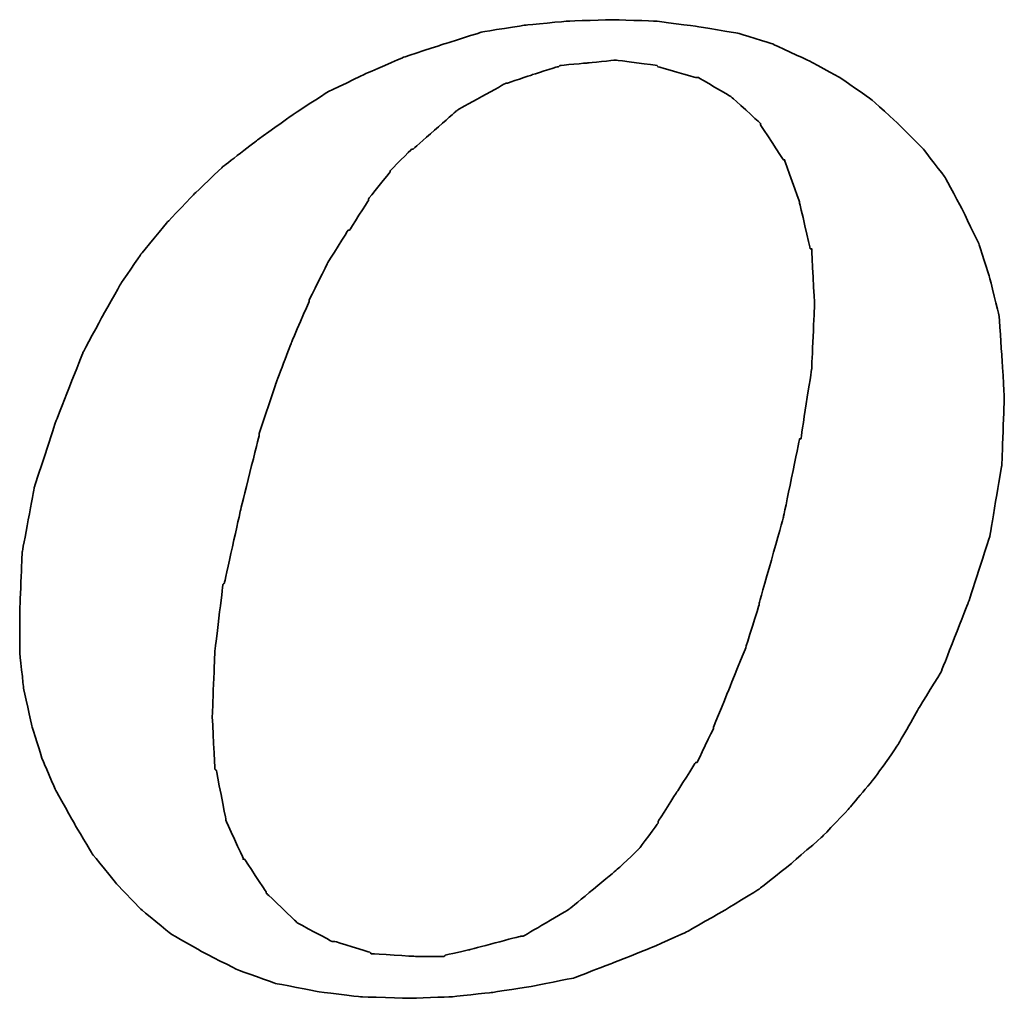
# Model space of a CAD drawing. Header units: millimetres. Extents: x 920 to 1152, y 73 to 164.
# Tile 44 of 50: x 1101.96 to 1104.18, y 96.27 to 98.47. Entities that reach past the tile are written whole.
import ezdxf

# ---------------------------------------------------------------- set-up
doc = ezdxf.new("R2010")
doc.units = ezdxf.units.MM
doc.header["$LTSCALE"] = 0.15
doc.layers.add('DIM', color=4, linetype='CONTINUOUS')
doc.layers.add('layer 1', color=7, linetype='CONTINUOUS')

# ---------------------------------------------------------------- blocks, each defined once
blk = doc.blocks.new('TBI MOTION logo(完整正式版)')
at = {"layer": 'layer 1', "color": 22, "lineweight": 35}
for points, knots in [([(35.79625, -6.98375), (35.79625, -6.98375), (36.23125, -7.43875), (36.23125, -7.43875), (36.23125, -7.43875), (36.23125, -7.43875), (36.75625, -7.87125), (36.75625, -7.87125), (36.75625, -7.87125), (36.75625, -7.87125), (37.33125, -8.20375), (37.33125, -8.20375), (37.33125, -8.20375), (37.33125, -8.20375), (37.95625, -8.51875), (37.95625, -8.51875), (37.95625, -8.51875), (37.95625, -8.51875), (38.62625, -8.75875), (38.62625, -8.75875), (38.62625, -8.75875), (38.62625, -8.75875), (39.37125, -8.90375), (39.37125, -8.90375), (39.37125, -8.90375), (39.37125, -8.90375), (40.14125, -8.99875), (40.14125, -8.99875), (40.14125, -8.99875), (40.14125, -8.99875), (41.02625, -9.02375), (41.02625, -9.02375), (41.02625, -9.02375), (41.02625, -9.02375), (41.74625, -8.99875), (41.74625, -8.99875), (41.74625, -8.99875), (41.74625, -8.99875), (42.46625, -8.92375), (42.46625, -8.92375), (42.46625, -8.92375), (42.46625, -8.92375), (43.21125, -8.80625), (43.21125, -8.80625), (43.21125, -8.80625), (43.21125, -8.80625), (43.93125, -8.66375), (43.93125, -8.66375), (43.93125, -8.66375), (43.93125, -8.66375), (44.62625, -8.39875), (44.62625, -8.39875), (44.62625, -8.39875), (44.62625, -8.39875), (45.29625, -8.13375), (45.29625, -8.13375), (45.29625, -8.13375), (45.29625, -8.13375), (45.94625, -7.84375), (45.94625, -7.84375), (45.94625, -7.84375), (45.94625, -7.84375), (46.61625, -7.46375), (46.61625, -7.46375), (46.61625, -7.46375), (46.61625, -7.46375), (47.24125, -7.07875), (47.24125, -7.07875), (47.24125, -7.07875), (47.24125, -7.07875), (47.81625, -6.62375), (47.81625, -6.62375), (47.81625, -6.62375), (47.81625, -6.62375), (48.36875, -6.14375), (48.36875, -6.14375), (48.36875, -6.14375), (48.36875, -6.14375), (48.84625, -5.64125), (48.84625, -5.64125), (48.84625, -5.64125), (48.84625, -5.64125), (49.32625, -5.06375), (49.32625, -5.06375), (49.32625, -5.06375), (49.32625, -5.06375), (49.71125, -4.51374), (49.71125, -4.51374), (49.71125, -4.51374), (49.71125, -4.51374), (50.09625, -3.83874), (50.09625, -3.83874), (50.09625, -3.83874), (50.09625, -3.83874), (50.48125, -3.21374), (50.48125, -3.21374), (50.48125, -3.21374), (50.48125, -3.21374), (50.96125, -1.99125), (50.96125, -1.99125), (50.96125, -1.99125), (50.96125, -1.99125), (51.34375, -0.81875), (51.34375, -0.81875), (51.34375, -0.81875), (51.34375, -0.81875), (51.56125, 0.45624), (51.56125, 0.45624), (51.56125, 0.45624), (51.56125, 0.45624), (51.60625, 1.67624), (51.60625, 1.67624), (51.60625, 1.67624), (51.60625, 1.67624), (51.56125, 2.44625), (51.56125, 2.44625), (51.56125, 2.44625), (51.56125, 2.44625), (51.51125, 3.14125), (51.51125, 3.14125), (51.51125, 3.14125), (51.51125, 3.14125), (51.34375, 3.81125), (51.34375, 3.81125), (51.34375, 3.81125), (51.34375, 3.81125), (51.15125, 4.41125), (51.15125, 4.41125), (51.15125, 4.41125), (51.15125, 4.41125), (50.86125, 5.01125), (50.86125, 5.01125), (50.86125, 5.01125), (50.86125, 5.01125), (50.55125, 5.58875), (50.55125, 5.58875), (50.55125, 5.58875), (50.55125, 5.58875), (50.16625, 6.09125), (50.16625, 6.09125), (50.16625, 6.09125), (50.16625, 6.09125), (49.71125, 6.54875), (49.71125, 6.54875), (49.71125, 6.54875), (49.71125, 6.54875), (49.23125, 6.98125), (49.23125, 6.98125), (49.23125, 6.98125), (49.23125, 6.98125), (48.67875, 7.36625), (48.67875, 7.36625), (48.67875, 7.36625), (48.67875, 7.36625), (48.10375, 7.67625), (48.10375, 7.67625), (48.10375, 7.67625), (48.10375, 7.67625), (47.48125, 7.96375), (47.48125, 7.96375), (47.48125, 7.96375), (47.48125, 7.96375), (46.85625, 8.15625), (46.85625, 8.15625), (46.85625, 8.15625), (46.85625, 8.15625), (46.13625, 8.27624), (46.13625, 8.27624), (46.13625, 8.27624), (46.13625, 8.27624), (45.39125, 8.37125), (45.39125, 8.37125), (45.39125, 8.37125), (45.39125, 8.37125), (44.62625, 8.39624), (44.62625, 8.39624), (44.62625, 8.39624), (44.62625, 8.39624), (43.83625, 8.37125), (43.83625, 8.37125), (43.83625, 8.37125), (43.83625, 8.37125), (43.09125, 8.30125), (43.09125, 8.30125), (43.09125, 8.30125), (43.09125, 8.30125), (42.32125, 8.18125), (42.32125, 8.18125), (42.32125, 8.18125), (42.32125, 8.18125), (41.62875, 7.96375), (41.62875, 7.96375), (41.62875, 7.96375), (41.62875, 7.96375), (40.90625, 7.72625), (40.90625, 7.72625), (40.90625, 7.72625), (40.90625, 7.72625), (40.23624, 7.43625), (40.23624, 7.43625), (40.23624, 7.43625), (40.23624, 7.43625), (39.54124, 7.10125), (39.54124, 7.10125), (39.54124, 7.10125), (39.54124, 7.10125), (38.91625, 6.69125), (38.91625, 6.69125), (38.91625, 6.69125), (38.91625, 6.69125), (38.31625, 6.26125), (38.31625, 6.26125), (38.31625, 6.26125), (38.31625, 6.26125), (37.69125, 5.78125), (37.69125, 5.78125), (37.69125, 5.78125), (37.69125, 5.78125), (37.18625, 5.30125), (37.18625, 5.30125), (37.18625, 5.30125), (37.18625, 5.30125), (36.70625, 4.79624), (36.70625, 4.79624), (36.70625, 4.79624), (36.70625, 4.79624), (36.23125, 4.22125), (36.23125, 4.22125), (36.23125, 4.22125), (36.23125, 4.22125), (35.87124, 3.69375), (35.87124, 3.69375), (35.87124, 3.69375), (35.87124, 3.69375), (35.53125, 3.09125), (35.53125, 3.09125), (35.53125, 3.09125), (35.53125, 3.09125), (35.19875, 2.47125), (35.19875, 2.47125), (35.19875, 2.47125), (35.19875, 2.47125), (34.71625, 1.24625), (34.71625, 1.24625), (34.71625, 1.24625), (34.71625, 1.24625), (34.33125, 0.06874), (34.33125, 0.06874), (34.33125, 0.06874), (34.33125, 0.06874), (34.11625, -1.07875), (34.11625, -1.07875), (34.11625, -1.07875), (34.11625, -1.07875), (34.07125, -2.15875), (34.07125, -2.15875), (34.07125, -2.15875), (34.07125, -2.15875), (34.07125, -2.85375), (34.07125, -2.85375), (34.07125, -2.85375), (34.07125, -2.85375), (34.14125, -3.50375), (34.14125, -3.50375), (34.14125, -3.50375), (34.14125, -3.50375), (34.28625, -4.17375), (34.28625, -4.17375), (34.28625, -4.17375), (34.28625, -4.17375), (34.47625, -4.77624), (34.47625, -4.77624), (34.47625, -4.77624), (34.47625, -4.77624), (34.71625, -5.32625), (34.71625, -5.32625), (34.71625, -5.32625), (34.71625, -5.32625), (35.05375, -5.92875), (35.05375, -5.92875), (35.05375, -5.92875), (35.05375, -5.92875), (35.36375, -6.45375), (35.36375, -6.45375), (35.36375, -6.45375), (35.36375, -6.45375), (35.79625, -6.98375), (35.79625, -6.98375)], [0, 0, 0, 0, 0.01388889, 0.01388889, 0.01388889, 0.0138889, 0.02777778, 0.02777778, 0.02777778, 0.02777779, 0.04166667, 0.04166667, 0.04166667, 0.04166668, 0.05555556, 0.05555556, 0.05555556, 0.05555557, 0.06944444, 0.06944444, 0.06944444, 0.06944445, 0.08333333, 0.08333333, 0.08333333, 0.08333334, 0.09722222, 0.09722222, 0.09722222, 0.09722223, 0.11111111, 0.11111111, 0.11111111, 0.11111112, 0.125, 0.125, 0.125, 0.12500001, 0.13888889, 0.13888889, 0.13888889, 0.1388889, 0.15277778, 0.15277778, 0.15277778, 0.15277779, 0.16666667, 0.16666667, 0.16666667, 0.16666668, 0.18055556, 0.18055556, 0.18055556, 0.18055557, 0.19444444, 0.19444444, 0.19444444, 0.19444445, 0.20833333, 0.20833333, 0.20833333, 0.20833334, 0.22222222, 0.22222222, 0.22222222, 0.22222223, 0.23611111, 0.23611111, 0.23611111, 0.23611112, 0.25, 0.25, 0.25, 0.25000001, 0.26388889, 0.26388889, 0.26388889, 0.2638889, 0.27777778, 0.27777778, 0.27777778, 0.27777779, 0.29166667, 0.29166667, 0.29166667, 0.29166668, 0.30555556, 0.30555556, 0.30555556, 0.30555557, 0.31944444, 0.31944444, 0.31944444, 0.31944445, 0.33333333, 0.33333333, 0.33333333, 0.33333334, 0.34722222, 0.34722222, 0.34722222, 0.34722223, 0.36111111, 0.36111111, 0.36111111, 0.36111112, 0.375, 0.375, 0.375, 0.37500001, 0.38888889, 0.38888889, 0.38888889, 0.3888889, 0.40277778, 0.40277778, 0.40277778, 0.40277779, 0.41666667, 0.41666667, 0.41666667, 0.41666668, 0.43055556, 0.43055556, 0.43055556, 0.43055557, 0.44444444, 0.44444444, 0.44444444, 0.44444445, 0.45833333, 0.45833333, 0.45833333, 0.45833334, 0.47222222, 0.47222222, 0.47222222, 0.47222223, 0.48611111, 0.48611111, 0.48611111, 0.48611112, 0.5, 0.5, 0.5, 0.50000001, 0.51388889, 0.51388889, 0.51388889, 0.5138889, 0.52777778, 0.52777778, 0.52777778, 0.52777779, 0.54166667, 0.54166667, 0.54166667, 0.54166668, 0.55555556, 0.55555556, 0.55555556, 0.55555557, 0.56944444, 0.56944444, 0.56944444, 0.56944445, 0.58333333, 0.58333333, 0.58333333, 0.58333334, 0.59722222, 0.59722222, 0.59722222, 0.59722223, 0.61111111, 0.61111111, 0.61111111, 0.61111112, 0.625, 0.625, 0.625, 0.62500001, 0.63888889, 0.63888889, 0.63888889, 0.6388889, 0.65277778, 0.65277778, 0.65277778, 0.65277779, 0.66666667, 0.66666667, 0.66666667, 0.66666668, 0.68055556, 0.68055556, 0.68055556, 0.68055557, 0.69444444, 0.69444444, 0.69444444, 0.69444445, 0.70833333, 0.70833333, 0.70833333, 0.70833334, 0.72222222, 0.72222222, 0.72222222, 0.72222223, 0.73611111, 0.73611111, 0.73611111, 0.73611112, 0.75, 0.75, 0.75, 0.75000001, 0.76388889, 0.76388889, 0.76388889, 0.7638889, 0.77777778, 0.77777778, 0.77777778, 0.77777779, 0.79166667, 0.79166667, 0.79166667, 0.79166668, 0.80555556, 0.80555556, 0.80555556, 0.80555557, 0.81944444, 0.81944444, 0.81944444, 0.81944445, 0.83333333, 0.83333333, 0.83333333, 0.83333334, 0.84722222, 0.84722222, 0.84722222, 0.84722223, 0.86111111, 0.86111111, 0.86111111, 0.86111112, 0.875, 0.875, 0.875, 0.87500001, 0.88888889, 0.88888889, 0.88888889, 0.8888889, 0.90277778, 0.90277778, 0.90277778, 0.90277779, 0.91666667, 0.91666667, 0.91666667, 0.91666668, 0.93055556, 0.93055556, 0.93055556, 0.93055557, 0.94444444, 0.94444444, 0.94444444, 0.94444445, 0.95833333, 0.95833333, 0.95833333, 0.95833334, 0.97222222, 0.97222222, 0.97222222, 0.97222223, 0.98611111, 0.98611111, 0.98611111, 0.98611112, 1, 1, 1, 1]), ([(38.33875, 1.03124), (38.33875, 1.03124), (38.62625, 1.89625), (38.62625, 1.89625), (38.62625, 1.89625), (38.62625, 1.89625), (38.91625, 2.66375), (38.91625, 2.66375), (38.91625, 2.66375), (38.91625, 2.66375), (39.22625, 3.38125), (39.22625, 3.38125), (39.22625, 3.38125), (39.22625, 3.38125), (39.22625, 3.40624), (39.22625, 3.40624), (39.22625, 3.40624), (39.22625, 3.40624), (39.56124, 4.07624), (39.56124, 4.07624), (39.56124, 4.07624), (39.56124, 4.07624), (39.92125, 4.65125), (39.92125, 4.65125), (39.92125, 4.65125), (39.92125, 4.65125), (39.94625, 4.65125), (39.94625, 4.65125), (39.94625, 4.65125), (39.94625, 4.65125), (40.28125, 5.17875), (40.28125, 5.17875), (40.28125, 5.17875), (40.28125, 5.17875), (40.28125, 5.20375), (40.28125, 5.20375), (40.28125, 5.20375), (40.28125, 5.20375), (40.66875, 5.68625), (40.66875, 5.68625), (40.66875, 5.68625), (40.66875, 5.68625), (40.66875, 5.70625), (40.66875, 5.70625), (40.66875, 5.70625), (40.66875, 5.70625), (41.05124, 6.09125), (41.05124, 6.09125), (41.05124, 6.09125), (41.05124, 6.09125), (41.07625, 6.09125), (41.07625, 6.09125), (41.07625, 6.09125), (41.07625, 6.09125), (41.84125, 6.76625), (41.84125, 6.76625), (41.84125, 6.76625), (41.84125, 6.76625), (41.86625, 6.78625), (41.86625, 6.78625), (41.86625, 6.78625), (41.86625, 6.78625), (42.73125, 7.26624), (42.73125, 7.26624), (42.73125, 7.26624), (42.73125, 7.26624), (42.75625, 7.26624), (42.75625, 7.26624), (42.75625, 7.26624), (42.75625, 7.26624), (43.18625, 7.41125), (43.18625, 7.41125), (43.18625, 7.41125), (43.18625, 7.41125), (43.64125, 7.55625), (43.64125, 7.55625), (43.64125, 7.55625), (43.64125, 7.55625), (43.66625, 7.55625), (43.66625, 7.55625), (43.66625, 7.55625), (43.66625, 7.55625), (43.69125, 7.58124), (43.69125, 7.58124), (43.69125, 7.58124), (43.69125, 7.58124), (44.19125, 7.62625), (44.19125, 7.62625), (44.19125, 7.62625), (44.19125, 7.62625), (44.67125, 7.67625), (44.67125, 7.67625), (44.67125, 7.67625), (44.67125, 7.67625), (44.69625, 7.67625), (44.69625, 7.67625), (44.69625, 7.67625), (44.69625, 7.67625), (45.41875, 7.58124), (45.41875, 7.58124), (45.41875, 7.58124), (45.41875, 7.58124), (45.44125, 7.55625), (45.44125, 7.55625), (45.44125, 7.55625), (45.44125, 7.55625), (46.11125, 7.36625), (46.11125, 7.36625), (46.11125, 7.36625), (46.11125, 7.36625), (46.13625, 7.36625), (46.13625, 7.36625), (46.13625, 7.36625), (46.13625, 7.36625), (46.15875, 7.36625), (46.15875, 7.36625), (46.15875, 7.36625), (46.15875, 7.36625), (46.73625, 7.02624), (46.73625, 7.02624), (46.73625, 7.02624), (46.73625, 7.02624), (46.76125, 7.00624), (46.76125, 7.00624), (46.76125, 7.00624), (46.76125, 7.00624), (47.24125, 6.57124), (47.24125, 6.57124), (47.24125, 6.57124), (47.24125, 6.57124), (47.26625, 6.54875), (47.26625, 6.54875), (47.26625, 6.54875), (47.26625, 6.54875), (47.26625, 6.52375), (47.26625, 6.52375), (47.26625, 6.52375), (47.26625, 6.52375), (47.67375, 5.89875), (47.67375, 5.89875), (47.67375, 5.89875), (47.67375, 5.89875), (47.69625, 5.89875), (47.69625, 5.89875), (47.69625, 5.89875), (47.69625, 5.89875), (47.69625, 5.87625), (47.69625, 5.87625), (47.69625, 5.87625), (47.69625, 5.87625), (47.96125, 5.15625), (47.96125, 5.15625), (47.96125, 5.15625), (47.96125, 5.15625), (47.96125, 5.13125), (47.96125, 5.13125), (47.96125, 5.13125), (47.96125, 5.13125), (48.15125, 4.31875), (48.15125, 4.31875), (48.15125, 4.31875), (48.15125, 4.31875), (48.17625, 4.31875), (48.17625, 4.31875), (48.17625, 4.31875), (48.17625, 4.31875), (48.17625, 4.29125), (48.17625, 4.29125), (48.17625, 4.29125), (48.17625, 4.29125), (48.22625, 3.33125), (48.22625, 3.33125), (48.22625, 3.33125), (48.22625, 3.33125), (48.22625, 3.30875), (48.22625, 3.30875), (48.22625, 3.30875), (48.22625, 3.30875), (48.17625, 2.20624), (48.17625, 2.20624), (48.17625, 2.20624), (48.17625, 2.20624), (48.17625, 2.18124), (48.17625, 2.18124), (48.17625, 2.18124), (48.17625, 2.18124), (47.98375, 0.93624), (47.98375, 0.93624), (47.98375, 0.93624), (47.98375, 0.93624), (47.96125, 0.93624), (47.96125, 0.93624), (47.96125, 0.93624), (47.96125, 0.93624), (47.67375, -0.45874), (47.67375, -0.45874), (47.67375, -0.45874), (47.67375, -0.45874), (47.24125, -1.99125), (47.24125, -1.99125), (47.24125, -1.99125), (47.24125, -1.99125), (47.24125, -2.01874), (47.24125, -2.01874), (47.24125, -2.01874), (47.24125, -2.01874), (47.00125, -2.78375), (47.00125, -2.78375), (47.00125, -2.78375), (47.00125, -2.78375), (46.71125, -3.50375), (46.71125, -3.50375), (46.71125, -3.50375), (46.71125, -3.50375), (46.42625, -4.19875), (46.42625, -4.19875), (46.42625, -4.19875), (46.42625, -4.19875), (46.42625, -4.22375), (46.42625, -4.22375), (46.42625, -4.22375), (46.42625, -4.22375), (46.13625, -4.82374), (46.13625, -4.82374), (46.13625, -4.82374), (46.13625, -4.82374), (46.11125, -4.82374), (46.11125, -4.82374), (46.11125, -4.82374), (46.11125, -4.82374), (45.77625, -5.35125), (45.77625, -5.35125), (45.77625, -5.35125), (45.77625, -5.35125), (45.44125, -5.87875), (45.44125, -5.87875), (45.44125, -5.87875), (45.44125, -5.87875), (45.44125, -5.90375), (45.44125, -5.90375), (45.44125, -5.90375), (45.44125, -5.90375), (45.10625, -6.35875), (45.10625, -6.35875), (45.10625, -6.35875), (45.10625, -6.35875), (45.08125, -6.38375), (45.08125, -6.38375), (45.08125, -6.38375), (45.08125, -6.38375), (44.69625, -6.74375), (44.69625, -6.74375), (44.69625, -6.74375), (44.69625, -6.74375), (43.88375, -7.41625), (43.88375, -7.41625), (43.88375, -7.41625), (43.88375, -7.41625), (43.85625, -7.43875), (43.85625, -7.43875), (43.85625, -7.43875), (43.85625, -7.43875), (43.04125, -7.91875), (43.04125, -7.91875), (43.04125, -7.91875), (43.04125, -7.91875), (43.01625, -7.91875), (43.01625, -7.91875), (43.01625, -7.91875), (43.01625, -7.91875), (42.99625, -7.91875), (42.99625, -7.91875), (42.99625, -7.91875), (42.99625, -7.91875), (42.08125, -8.15875), (42.08125, -8.15875), (42.08125, -8.15875), (42.08125, -8.15875), (41.65125, -8.25625), (41.65125, -8.25625), (41.65125, -8.25625), (41.65125, -8.25625), (41.62875, -8.27875), (41.62875, -8.27875), (41.62875, -8.27875), (41.62875, -8.27875), (41.60125, -8.27875), (41.60125, -8.27875), (41.60125, -8.27875), (41.60125, -8.27875), (41.12125, -8.27875), (41.12125, -8.27875), (41.12125, -8.27875), (41.12125, -8.27875), (40.35624, -8.23125), (40.35624, -8.23125), (40.35624, -8.23125), (40.35624, -8.23125), (40.33125, -8.23125), (40.33125, -8.23125), (40.33125, -8.23125), (40.33125, -8.23125), (40.30625, -8.20375), (40.30625, -8.20375), (40.30625, -8.20375), (40.30625, -8.20375), (39.68375, -8.01375), (39.68375, -8.01375), (39.68375, -8.01375), (39.68375, -8.01375), (39.66124, -8.01375), (39.66124, -8.01375), (39.66124, -8.01375), (39.66124, -8.01375), (39.63625, -8.01375), (39.63625, -8.01375), (39.63625, -8.01375), (39.63625, -8.01375), (39.01125, -7.67875), (39.01125, -7.67875), (39.01125, -7.67875), (39.01125, -7.67875), (38.98875, -7.65375), (38.98875, -7.65375), (38.98875, -7.65375), (38.98875, -7.65375), (38.48625, -7.17375), (38.48625, -7.17375), (38.48625, -7.17375), (38.48625, -7.17375), (38.45875, -7.14875), (38.45875, -7.14875), (38.45875, -7.14875), (38.45875, -7.14875), (38.45875, -7.12875), (38.45875, -7.12875), (38.45875, -7.12875), (38.45875, -7.12875), (38.07625, -6.54875), (38.07625, -6.54875), (38.07625, -6.54875), (38.07625, -6.54875), (38.05125, -6.54875), (38.05125, -6.54875), (38.05125, -6.54875), (38.05125, -6.54875), (38.05125, -6.52875), (38.05125, -6.52875), (38.05125, -6.52875), (38.05125, -6.52875), (37.74125, -5.85375), (37.74125, -5.85375), (37.74125, -5.85375), (37.74125, -5.85375), (37.74125, -5.82875), (37.74125, -5.82875), (37.74125, -5.82875), (37.74125, -5.82875), (37.57375, -4.96875), (37.57375, -4.96875), (37.57375, -4.96875), (37.57375, -4.96875), (37.54625, -4.94375), (37.54625, -4.94375), (37.54625, -4.94375), (37.54625, -4.94375), (37.50125, -4.03375), (37.50125, -4.03375), (37.50125, -4.03375), (37.50125, -4.03375), (37.50125, -4.00875), (37.50125, -4.00875), (37.50125, -4.00875), (37.50125, -4.00875), (37.54625, -2.85375), (37.54625, -2.85375), (37.54625, -2.85375), (37.54625, -2.85375), (37.69125, -1.65875), (37.69125, -1.65875), (37.69125, -1.65875), (37.69125, -1.65875), (37.71624, -1.63375), (37.71624, -1.63375), (37.71624, -1.63375), (37.71624, -1.63375), (38.00375, -0.33875), (38.00375, -0.33875), (38.00375, -0.33875), (38.00375, -0.33875), (38.33875, 1.00624), (38.33875, 1.00624), (38.33875, 1.00624), (38.33875, 1.00624), (38.33875, 1.03124), (38.33875, 1.03124)], [0, 0, 0, 0, 0.01010101, 0.01010101, 0.01010101, 0.01010102, 0.02020202, 0.02020202, 0.02020202, 0.02020203, 0.03030303, 0.03030303, 0.03030303, 0.03030304, 0.04040404, 0.04040404, 0.04040404, 0.04040405, 0.05050505, 0.05050505, 0.05050505, 0.05050506, 0.06060606, 0.06060606, 0.06060606, 0.06060607, 0.07070707, 0.07070707, 0.07070707, 0.07070708, 0.08080808, 0.08080808, 0.08080808, 0.08080809, 0.09090909, 0.09090909, 0.09090909, 0.0909091, 0.1010101, 0.1010101, 0.1010101, 0.10101011, 0.11111111, 0.11111111, 0.11111111, 0.11111112, 0.12121212, 0.12121212, 0.12121212, 0.12121213, 0.13131313, 0.13131313, 0.13131313, 0.13131314, 0.14141414, 0.14141414, 0.14141414, 0.14141415, 0.15151515, 0.15151515, 0.15151515, 0.15151516, 0.16161616, 0.16161616, 0.16161616, 0.16161617, 0.17171717, 0.17171717, 0.17171717, 0.17171718, 0.18181818, 0.18181818, 0.18181818, 0.18181819, 0.19191919, 0.19191919, 0.19191919, 0.1919192, 0.2020202, 0.2020202, 0.2020202, 0.20202021, 0.21212121, 0.21212121, 0.21212121, 0.21212122, 0.22222222, 0.22222222, 0.22222222, 0.22222223, 0.23232323, 0.23232323, 0.23232323, 0.23232324, 0.24242424, 0.24242424, 0.24242424, 0.24242425, 0.25252525, 0.25252525, 0.25252525, 0.25252526, 0.26262626, 0.26262626, 0.26262626, 0.26262627, 0.27272727, 0.27272727, 0.27272727, 0.27272728, 0.28282828, 0.28282828, 0.28282828, 0.28282829, 0.29292929, 0.29292929, 0.29292929, 0.2929293, 0.3030303, 0.3030303, 0.3030303, 0.30303031, 0.31313131, 0.31313131, 0.31313131, 0.31313132, 0.32323232, 0.32323232, 0.32323232, 0.32323233, 0.33333333, 0.33333333, 0.33333333, 0.33333334, 0.34343434, 0.34343434, 0.34343434, 0.34343435, 0.35353535, 0.35353535, 0.35353535, 0.35353536, 0.36363636, 0.36363636, 0.36363636, 0.36363637, 0.37373737, 0.37373737, 0.37373737, 0.37373738, 0.38383838, 0.38383838, 0.38383838, 0.38383839, 0.39393939, 0.39393939, 0.39393939, 0.3939394, 0.4040404, 0.4040404, 0.4040404, 0.40404041, 0.41414141, 0.41414141, 0.41414141, 0.41414142, 0.42424242, 0.42424242, 0.42424242, 0.42424243, 0.43434343, 0.43434343, 0.43434343, 0.43434344, 0.44444444, 0.44444444, 0.44444444, 0.44444445, 0.45454545, 0.45454545, 0.45454545, 0.45454546, 0.46464646, 0.46464646, 0.46464646, 0.46464647, 0.47474747, 0.47474747, 0.47474747, 0.47474748, 0.48484848, 0.48484848, 0.48484848, 0.48484849, 0.49494949, 0.49494949, 0.49494949, 0.4949495, 0.50505051, 0.50505051, 0.50505051, 0.50505052, 0.51515152, 0.51515152, 0.51515152, 0.51515153, 0.52525253, 0.52525253, 0.52525253, 0.52525254, 0.53535354, 0.53535354, 0.53535354, 0.53535355, 0.54545455, 0.54545455, 0.54545455, 0.54545456, 0.55555556, 0.55555556, 0.55555556, 0.55555557, 0.56565657, 0.56565657, 0.56565657, 0.56565658, 0.57575758, 0.57575758, 0.57575758, 0.57575759, 0.58585859, 0.58585859, 0.58585859, 0.5858586, 0.5959596, 0.5959596, 0.5959596, 0.59595961, 0.60606061, 0.60606061, 0.60606061, 0.60606062, 0.61616162, 0.61616162, 0.61616162, 0.61616163, 0.62626263, 0.62626263, 0.62626263, 0.62626264, 0.63636364, 0.63636364, 0.63636364, 0.63636365, 0.64646465, 0.64646465, 0.64646465, 0.64646466, 0.65656566, 0.65656566, 0.65656566, 0.65656567, 0.66666667, 0.66666667, 0.66666667, 0.66666668, 0.67676768, 0.67676768, 0.67676768, 0.67676769, 0.68686869, 0.68686869, 0.68686869, 0.6868687, 0.6969697, 0.6969697, 0.6969697, 0.69696971, 0.70707071, 0.70707071, 0.70707071, 0.70707072, 0.71717172, 0.71717172, 0.71717172, 0.71717173, 0.72727273, 0.72727273, 0.72727273, 0.72727274, 0.73737374, 0.73737374, 0.73737374, 0.73737375, 0.74747475, 0.74747475, 0.74747475, 0.74747476, 0.75757576, 0.75757576, 0.75757576, 0.75757577, 0.76767677, 0.76767677, 0.76767677, 0.76767678, 0.77777778, 0.77777778, 0.77777778, 0.77777779, 0.78787879, 0.78787879, 0.78787879, 0.7878788, 0.7979798, 0.7979798, 0.7979798, 0.79797981, 0.80808081, 0.80808081, 0.80808081, 0.80808082, 0.81818182, 0.81818182, 0.81818182, 0.81818183, 0.82828283, 0.82828283, 0.82828283, 0.82828284, 0.83838384, 0.83838384, 0.83838384, 0.83838385, 0.84848485, 0.84848485, 0.84848485, 0.84848486, 0.85858586, 0.85858586, 0.85858586, 0.85858587, 0.86868687, 0.86868687, 0.86868687, 0.86868688, 0.87878788, 0.87878788, 0.87878788, 0.87878789, 0.88888889, 0.88888889, 0.88888889, 0.8888889, 0.8989899, 0.8989899, 0.8989899, 0.89898991, 0.90909091, 0.90909091, 0.90909091, 0.90909092, 0.91919192, 0.91919192, 0.91919192, 0.91919193, 0.92929293, 0.92929293, 0.92929293, 0.92929294, 0.93939394, 0.93939394, 0.93939394, 0.93939395, 0.94949495, 0.94949495, 0.94949495, 0.94949496, 0.95959596, 0.95959596, 0.95959596, 0.95959597, 0.96969697, 0.96969697, 0.96969697, 0.96969698, 0.97979798, 0.97979798, 0.97979798, 0.97979799, 0.98989899, 0.98989899, 0.98989899, 0.989899, 1, 1, 1, 1])]:
    blk.add_open_spline(points, degree=3, knots=knots, dxfattribs=at)

msp = doc.modelspace()

# ---------------------------------------------------------------- block references
at = {"layer": 'DIM', "color": 7, "xscale": 0.1265115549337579, "yscale": 0.1265115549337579, "zscale": 0.1265115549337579}
msp.add_blockref('TBI MOTION logo(完整正式版)', (1097.6504, 97.4094), dxfattribs=at)

doc.saveas('drawing.dxf')
